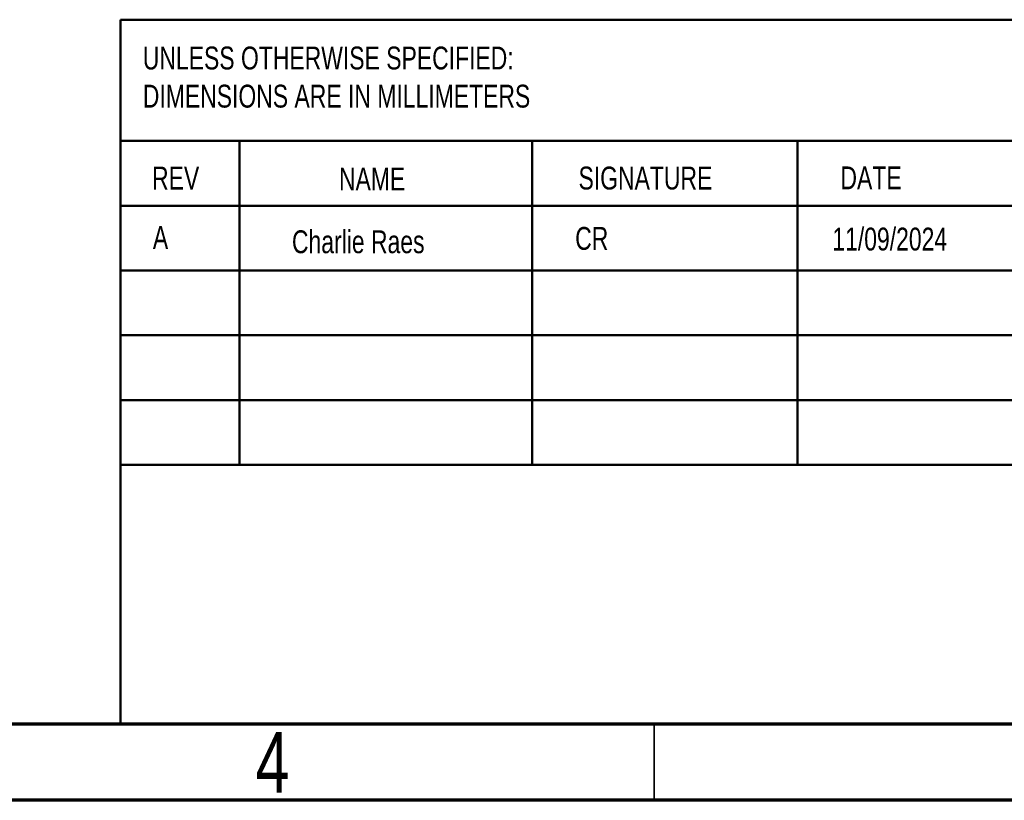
# Model space of a CAD drawing. Header units: millimetres. Extents: x 15 to 415, y 5 to 292.
# Tile 21 of 57: x 223 to 288, y 5 to 56. Entities that reach past the tile are written whole.
import ezdxf

# ---------------------------------------------------------------- set-up
doc = ezdxf.new("R2010")
doc.units = ezdxf.units.MM
doc.styles.add('SLDTEXTSTYLE0', font='TXT', dxfattribs={"width": 0.75})

# ---------------------------------------------------------------- blocks, each defined once
blk = doc.blocks.new('SW_NOTE_0_1')
at = {"color": 0, "linetype": 'Continuous', "lineweight": 0, "char_height": 1.5, "attachment_point": 1, "style": 'SLDTEXTSTYLE0'}
for s, insert in [('UNLESS OTHERWISE SPECIFIED:', (0, 1.934)), ('DIMENSIONS ARE IN MILLIMETERS', (0, -0.566))]:
    blk.add_mtext(s, dxfattribs=dict(at, insert=insert))

msp = doc.modelspace()

# ---------------------------------------------------------------- linework, layer by layer
at = {"color": 7, "linetype": 'Continuous', "lineweight": 50}
for p, q in [((230, 56.199398), (410, 56.199398)), ((230, 56.199398), (230, 10)), ((410, 48.25), (230, 48.25)), ((237.8, 48.25), (237.8, 27)), ((256.990952, 48.25), (256.990952, 27)), ((274.398926, 48.25), (274.398926, 27)), ((328.8, 44), (230, 44)), ((328.8, 39.75), (230, 39.75)), ((328.8, 35.5), (230, 35.5)), ((328.8, 31.25), (230, 31.25)), ((284.6, 27), (230, 27)), ((284.6, 27), (410, 27))]:
    msp.add_line(p, q, dxfattribs=at)
at = {"color": 7, "linetype": 'Continuous', "lineweight": 70}
for p, q in [((410, 10), (20, 10)), ((415, 5), (15, 5))]:
    msp.add_line(p, q, dxfattribs=at)
at = {"color": 7, "linetype": 'Continuous', "lineweight": 35}
msp.add_line((265, 10), (265, 5), dxfattribs=at)

# ---------------------------------------------------------------- block references
at = {"color": 7, "linetype": 'Continuous', "lineweight": 0}
msp.add_blockref('SW_NOTE_0_1', (231.456051, 52.50117), dxfattribs=at)

# ---------------------------------------------------------------- texts
at = {"color": 7, "linetype": 'Continuous', "lineweight": 0, "style": 'SLDTEXTSTYLE0'}
for s, insert, char_height, attachment_point in [('REV', (232.062269, 46.561756), 1.5, 1), ('NAME', (244.322239, 46.501483), 1.5, 1), ('SIGNATURE', (260.033588, 46.561756), 1.5, 1), ('DATE', (277.214702, 46.576179), 1.5, 1), ('A', (232.114948, 42.664773), 1.5, 1), ('CR', (259.815715, 42.6045), 1.5, 1), ('11/09/2024', (276.68184, 42.560516), 1.5, 1), ('Charlie Raes', (241.237491, 42.384781), 1.5, 1), ('4', (239.960037, 9.475836), 3.96875, 2)]:
    msp.add_mtext(s, dxfattribs=dict(at, insert=insert, char_height=char_height, attachment_point=attachment_point))

doc.saveas('drawing.dxf')
